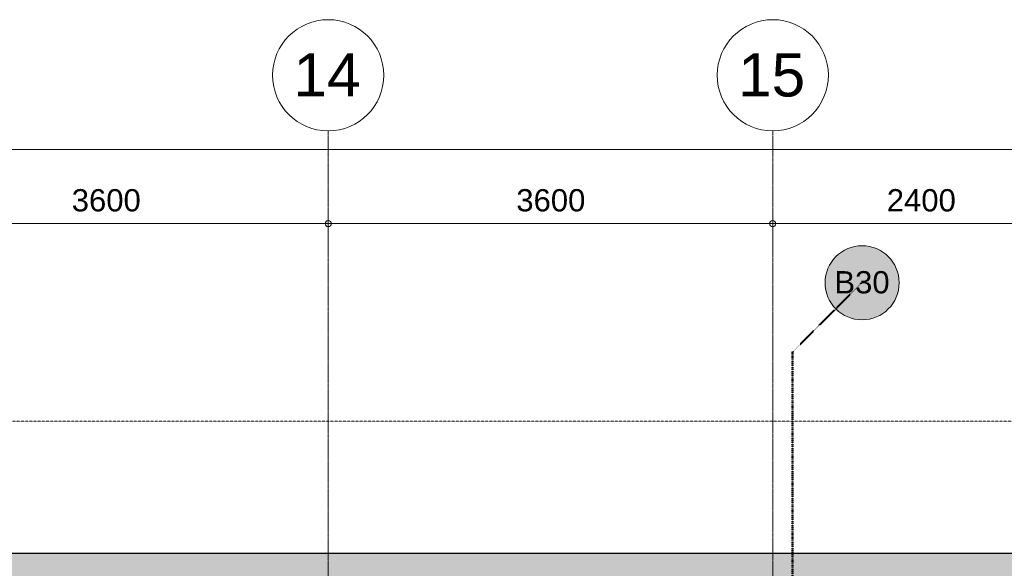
# Model space of a CAD drawing. Header units: millimetres. Extents: x -2730 to 112454, y 3237 to 48799.
# Tile 220 of 241: x 49201 to 57175, y 38510 to 42950. Entities that reach past the tile are written whole.
import ezdxf

# ---------------------------------------------------------------- set-up
doc = ezdxf.new("R2010")
doc.units = ezdxf.units.MM
for name, pattern in [('THO_brandwerende scheiding 30 min', [1.9, 0.7, -1.2]), ('THO_hhidden', [2.5, 1.5, -1]), ('THO_stramienlijn', [20, 17, -1.5, 0, -1.5])]:
    doc.linetypes.add(name, pattern=pattern)
for name, color, linetype, lineweight in [('A-ANNO-DIMS', 7, 'Continuous', 13), ('A-ANNO-DIMS-100', 7, 'Continuous', 13), ('A-ANNO-NOTE', 7, 'Continuous', 18), ('A-WALL-PATT', 7, 'Continuous', 25), ('I-WALL', 7, 'Continuous', 18), ('S-GRID', 7, 'Continuous', 13), ('S-GRID-IDEN', 7, 'Continuous', 13)]:
    doc.layers.add(name, color=color, linetype=linetype, lineweight=lineweight)
doc.layers.add('A-DETL', color=7, linetype='Continuous', lineweight=13, true_color=0x00a600)
doc.styles.add('Arial_1', font='arial.ttf', dxfattribs={"height": 350})
doc.styles.add('Arial_2', font='arial.ttf', dxfattribs={"height": 180})
doc.styles.add('Arial_5', font='arial.ttf', dxfattribs={"height": 1.8})
doc.dimstyles.new('THO_18_-_transparant', dxfattribs={"dimscale": 304.8, "dimtxt": 0.602515, "dimasz": 0.164042, "dimexe": 0.328084, "dimexo": 0.0625, "dimgap": 0.147638, "dimtad": 1, "dimdec": 3, "dimlfac": 304.8, "dimrnd": 0.001, "dimdsep": 46, "dimtxsty": 'Arial_2', "dimblk1": 'DOTBLANK', "dimblk2": 'DOTBLANK', "dimsah": 1, "dimcen": 0.09, "dimdle": 0.164042, "dimazin": 0, "dimtfac": 1, "dimtdec": 4, "dimtix": 1, "dimtmove": 0, "dimatfit": 3, "dimfxl": 0.001076, "dimfxlon": 1, "dimtvp": 1, "dimtolj": 1, "dimtzin": 0, "dimarcsym": 2})
doc.dimstyles.new('THO_18_-_transparant_1', dxfattribs={"dimscale": 304.8, "dimtxt": 0.602515, "dimasz": 0.164042, "dimexe": 0.328084, "dimexo": 0.0625, "dimgap": 0.147638, "dimtad": 1, "dimdec": 3, "dimlfac": 304.8, "dimrnd": 0.001, "dimdsep": 46, "dimtxsty": 'Arial_2', "dimblk1": 'DOTBLANK', "dimblk2": 'DOTBLANK', "dimsah": 1, "dimcen": 0.09, "dimdle": 0.164042, "dimazin": 0, "dimtfac": 1, "dimtdec": 4, "dimtix": 1, "dimtmove": 2, "dimatfit": 3, "dimfxl": 0.001076, "dimfxlon": 1, "dimtvp": 1, "dimtolj": 1, "dimtzin": 0, "dimarcsym": 2})

# ---------------------------------------------------------------- blocks, each defined once
blk = doc.blocks.new('Grid - Stramienbol 9_0mm-3500-00 begane grond _plotview_')
at = {"layer": 'S-GRID-IDEN'}
blk.add_circle((0, 0), 4.5, dxfattribs=at)
blk = doc.blocks.new('NLRS_00_AN_brandscheidingsbol _ tekst_gen_tho1 - B30 2-2127905-00 begane grond _plotview_')
at = {"layer": 'A-ANNO-NOTE', "lineweight": 13, "true_color": 0xff6464}
h = blk.add_hatch(color=11, dxfattribs=at)
edge = h.paths.add_edge_path()
edge.add_arc((0, -3), 3, 180, 360)
edge.add_arc((0, -3), 3, 0, 180)
at = {"layer": 'A-ANNO-NOTE'}
for start, end in [(360, 180), (180, 360)]:
    blk.add_arc((0, -3), 3, start, end, dxfattribs=at)
at = {"layer": 'A-ANNO-NOTE', "lineweight": 13, "insert": (-2.245, -2.058), "char_height": 1.8, "width": 5.37131, "attachment_point": 1, "style": 'Arial_5'}
blk.add_mtext('B30', dxfattribs=at)
blk.add_mtext('B30', dxfattribs=at)
blk.add_mtext('B30', dxfattribs=at)
blk.add_mtext('B30', dxfattribs=at)
blk = doc.blocks.new('DIMBLOCK43-00 begane grond _plotview_')
at = {"layer": 'A-ANNO-DIMS-100'}
for p, q in [((48099.6, 41300), (48099.6, 41400)), ((51699.6, 41300), (51699.6, 41400)), ((48099.6, 41300), (51699.6, 41300)), ((48099.6, 41300), (48099.6, 41200)), ((51699.6, 41300), (51699.6, 41200))]:
    blk.add_line(p, q, dxfattribs=at)
for centre in [(48099.6, 41300), (51699.6, 41300)]:
    blk.add_circle(centre, 25, dxfattribs=at)
at = {"layer": 'A-ANNO-DIMS-100', "color": 0, "insert": (49622.8, 41578.7), "char_height": 180, "width": 664.518, "attachment_point": 1, "line_spacing_factor": 0.941778, "style": 'Arial_2'}
blk.add_mtext('3600', dxfattribs=at)
blk = doc.blocks.new('_DotBlank')
at = {"color": 0, "linetype": 'ByBlock', "lineweight": -2}
blk.add_line((-0.5, 0), (-1, 0), dxfattribs=at)
blk.add_circle((0, 0), 0.5, dxfattribs=at)
blk = doc.blocks.new('DIMBLOCK44-00 begane grond _plotview_')
at = {"layer": 'A-ANNO-DIMS-100'}
for p, q in [((51699.6, 41300), (51699.6, 41400)), ((55299.6, 41300), (55299.6, 41400)), ((51699.6, 41300), (55299.6, 41300)), ((51699.6, 41300), (51699.6, 41200)), ((55299.6, 41300), (55299.6, 41200))]:
    blk.add_line(p, q, dxfattribs=at)
for centre in [(51699.6, 41300), (55299.6, 41300)]:
    blk.add_circle(centre, 25, dxfattribs=at)
at = {"layer": 'A-ANNO-DIMS-100', "color": 0, "insert": (53222.8, 41578.7), "char_height": 180, "width": 664.518, "attachment_point": 1, "line_spacing_factor": 0.941778, "style": 'Arial_2'}
blk.add_mtext('3600', dxfattribs=at)
blk = doc.blocks.new('DIMBLOCK45-00 begane grond _plotview_')
at = {"layer": 'A-ANNO-DIMS-100'}
for p, q in [((55299.6, 41300), (55299.6, 41400)), ((57699.6, 41300), (57699.6, 41400)), ((55299.6, 41300), (57699.6, 41300)), ((55299.6, 41300), (55299.6, 41200)), ((57699.6, 41300), (57699.6, 41200))]:
    blk.add_line(p, q, dxfattribs=at)
for centre in [(55299.6, 41300), (57699.6, 41300)]:
    blk.add_circle(centre, 25, dxfattribs=at)
at = {"layer": 'A-ANNO-DIMS-100', "color": 0, "insert": (56222.8, 41578.7), "char_height": 180, "width": 664.518, "attachment_point": 1, "line_spacing_factor": 0.941778, "style": 'Arial_2'}
blk.add_mtext('2400', dxfattribs=at)
blk = doc.blocks.new('DIMBLOCK49-00 begane grond _plotview_')
at = {"layer": 'A-ANNO-DIMS-100'}
for p, q in [((9999.6, 41900), (9999.6, 42000)), ((71799.6, 41900), (71799.6, 42000)), ((9949.6, 41900), (71849.6, 41900)), ((9999.6, 41900), (9999.6, 41800)), ((71799.6, 41900), (71799.6, 41800))]:
    blk.add_line(p, q, dxfattribs=at)
for centre in [(9999.6, 41900), (71799.6, 41900)]:
    blk.add_circle(centre, 25, dxfattribs=at)
at = {"layer": 'A-ANNO-DIMS-100', "color": 0, "insert": (41151.8, 42178.7), "char_height": 180, "width": 830.648, "attachment_point": 1, "line_spacing_factor": 0.941778, "style": 'Arial_2'}
blk.add_mtext('61800', dxfattribs=at)

msp = doc.modelspace()

# ---------------------------------------------------------------- hatches: boundary and pattern name
at = {"layer": 'A-WALL-PATT', "lineweight": 18, "true_color": 0x808080}
h = msp.add_hatch(color=8, dxfattribs=at)
h.paths.add_polyline_path([(57599.635701, 38199.9998099), (57599.635701, 38399.9997491), (57699.6126196, 38399.9997491), (57699.6126196, 38629.9998099), (24099.6740145, 38629.9998099), (24099.6740145, 38399.9997491), (24199.6740145, 38399.9997491), (24199.6740145, 38199.9998099), (26399.635701, 38199.9998099), (26399.635701, 38399.9997491), (26599.635701, 38399.9997491), (26599.635701, 38199.9998099), (29999.635701, 38199.9998099), (29999.635701, 38399.9998099), (30199.635701, 38399.9998099), (30199.635701, 38199.9998099), (33599.635701, 38199.9998099), (33599.635701, 38399.9998099), (33799.635701, 38399.9998099), (33799.635701, 38199.9998099), (37199.635701, 38199.9998099), (37199.635701, 38399.9998099), (37399.635701, 38399.9998099), (37399.635701, 38199.9998099), (44399.635701, 38200.7926817), (44399.635701, 38399.9997491), (44599.635701, 38399.9997491), (44599.635701, 38199.9998099), (47999.635701, 38199.9998099), (47999.635701, 38399.9997491), (48199.635701, 38399.9997491), (48199.635701, 38199.9998099), (51599.635701, 38199.9998099), (51599.635701, 38399.9997491), (51799.635701, 38399.9997491), (51799.635701, 38199.9998099), (55199.635701, 38199.9998099), (55199.635701, 38399.9997491), (55399.635701, 38399.9997491), (55399.635701, 38199.9998099), (57534.7517208, 38199.9998099)])
h.paths.add_polyline_path([(57699.6126196, 38212.4997491), (57699.6126196, 38387.4997491), (57612.135701, 38387.4997491), (57612.135701, 38212.4997491)])
h.paths.add_polyline_path([(55212.135701, 38212.4997491), (55387.135701, 38212.4997491), (55387.135701, 38387.4997491), (55212.135701, 38387.4997491)])
h.paths.add_polyline_path([(51787.135701, 38212.4997491), (51787.135701, 38387.4997491), (51612.135701, 38387.4997491), (51612.135701, 38212.4997491)])
h.paths.add_polyline_path([(48187.135701, 38212.4997491), (48187.135701, 38387.4997491), (48012.135701, 38387.4997491), (48012.135701, 38212.4997491)])
h.paths.add_polyline_path([(44437.135701, 38212.4997491), (44587.135701, 38212.4997491), (44587.135701, 38387.4997491), (44412.135701, 38387.4997491), (44412.135701, 38212.4997491)])
h.paths.add_polyline_path([(26412.135701, 38212.4997491), (26587.135701, 38212.4997491), (26587.135701, 38387.4997491), (26412.135701, 38387.4997491), (26412.135701, 38226.1931108)])
h.paths.add_polyline_path([(24187.1740145, 38212.4997491), (24187.1740145, 38387.4997491), (24099.6740145, 38387.4997491), (24099.6740145, 38212.4997491)])
h.paths.add_polyline_path([(37362.135701, 38212.4998099), (37387.135701, 38212.4998099), (37387.135701, 38387.4998099), (37212.135701, 38387.4998099), (37212.135701, 38212.4998099), (37237.135701, 38212.4998099)])
h.paths.add_polyline_path([(33787.135701, 38212.4998099), (33787.135701, 38387.4998099), (33612.135701, 38387.4998099), (33612.135701, 38212.4998099)])
h.paths.add_polyline_path([(30012.135701, 38212.4998099), (30187.135701, 38212.4998099), (30187.135701, 38387.4998099), (30012.135701, 38387.4998099)])

# ---------------------------------------------------------------- linework, layer by layer
at = {"layer": 'A-DETL', "color": 1, "linetype": 'THO_brandwerende scheiding 30 min', "lineweight": 50, "true_color": 0xff0000}
for p in [(56023.1638384, 40823.5279473), (55459.635701, 32824.9998099)]:
    msp.add_line(p, (55459.635701, 40259.9998099), dxfattribs=at)
at = {"layer": 'A-DETL', "color": 7, "linetype": 'THO_hhidden'}
msp.add_line((24099.633136, 39699.9998099), (57691.8363459, 39699.9998099), dxfattribs=at)
at = {"layer": 'I-WALL', "lineweight": 25}
msp.add_line((57699.6126196, 38629.9998099), (24099.6740145, 38629.9998099), dxfattribs=at)
at = {"layer": 'S-GRID', "color": 5, "linetype": 'THO_stramienlijn', "true_color": 0x0000ff}
for p, q in [((51699.635701, 4950), (51699.635701, 42050)), ((55299.635701, 4950), (55299.635701, 42050))]:
    msp.add_line(p, q, dxfattribs=at)

# ---------------------------------------------------------------- block references
at = {"layer": 'A-ANNO-NOTE', "lineweight": 13, "xscale": 100, "yscale": 100, "zscale": 100}
msp.add_blockref('NLRS_00_AN_brandscheidingsbol _ tekst_gen_tho1 - B30 2-2127905-00 begane grond _plotview_', (56023.1638384, 41120.8114692), dxfattribs=at)
at = {"layer": 'S-GRID-IDEN', "xscale": 99.99999999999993, "yscale": 99.99999999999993, "zscale": 99.99999999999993}
for p in [(51699.635701, 42500), (55299.635701, 42500)]:
    msp.add_blockref('Grid - Stramienbol 9_0mm-3500-00 begane grond _plotview_', p, dxfattribs=at)

# ---------------------------------------------------------------- texts
at = {"layer": 'S-GRID-IDEN', "char_height": 350, "width": 673.4175, "attachment_point": 1, "style": 'Arial_1'}
for s, insert in [('14', (51418.5136315, 42678.7433988)), ('15', (55018.5136315, 42678.7433988))]:
    msp.add_mtext(s, dxfattribs=dict(at, insert=insert))

# ---------------------------------------------------------------- dimensions: what is measured, and where the dimension line sits
at = {"layer": 'A-ANNO-DIMS'}
dim = msp.add_linear_dim(base=(71799.6357010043, 41899.9998098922), p1=(9999.6357010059, 41999.9998098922), p2=(71799.6357010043, 41999.9998098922), dimstyle='THO_18_-_transparant_1', override={"dimpost": '<>', "dimfxl": 61800}, dxfattribs=at)
dim.commit()
dim.dimension.update_dxf_attribs({"geometry": 'DIMBLOCK49-00 begane grond _plotview_', "text_midpoint": (41567.1008644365, 42058.6811506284), "dimtype": 160})
for base, p1, p2, override, picture, middle in [((51699.6357010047, 41299.9999999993), (48099.6357010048, 41399.9999999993), (51699.6357010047, 41399.9999999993), {"dimpost": '<>', "dimfxl": 3600}, 'DIMBLOCK43-00 begane grond _plotview_', (49899.6357010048, 41436.9031383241)), ((55299.6357010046, 41299.9999999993), (51699.6357010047, 41399.9999999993), (55299.6357010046, 41399.9999999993), {"dimpost": '<>', "dimfxl": 3600}, 'DIMBLOCK44-00 begane grond _plotview_', (53499.6357010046, 41436.9031383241)), ((57699.6357010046, 41299.9999999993), (55299.6357010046, 41399.9999999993), (57699.6357010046, 41399.9999999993), {"dimpost": '<>', "dimfxl": 2400}, 'DIMBLOCK45-00 begane grond _plotview_', (56499.6357010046, 41436.9645298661))]:
    dim = msp.add_linear_dim(base=base, p1=p1, p2=p2, dimstyle='THO_18_-_transparant', override=override, dxfattribs=at)
    dim.commit()
    dim.dimension.update_dxf_attribs({"geometry": picture, "text_midpoint": middle})

doc.saveas('drawing.dxf')
